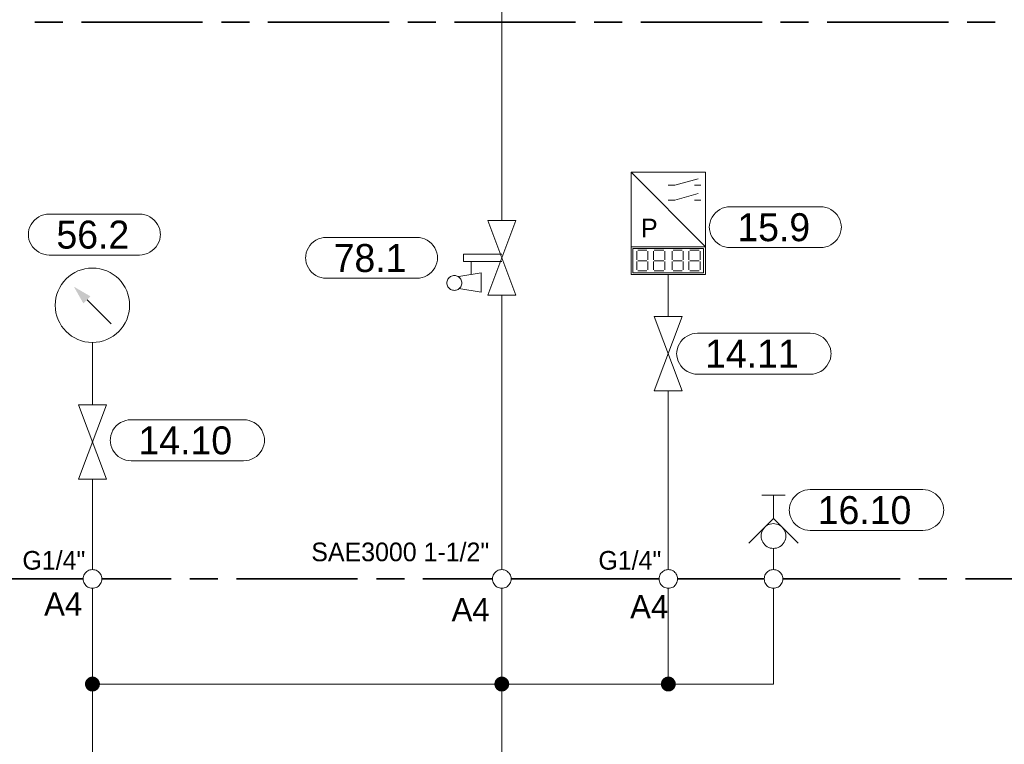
# Model space of a CAD drawing. Header units: millimetres. Extents: x 0 to 203, y 0 to 47.
# Tile 73 of 196: x 15.45 to 19.61, y 33.96 to 37.01. Entities that reach past the tile are written whole.
import ezdxf

# ---------------------------------------------------------------- set-up
doc = ezdxf.new("R2010")
doc.units = ezdxf.units.MM
for name, color, linetype in [('PDF_Geomertry', 7, 'Continuous'), ('PDF_Solid Fills', 7, 'Continuous'), ('PDF_Text', 7, 'Continuous')]:
    doc.layers.add(name, color=color, linetype=linetype)
doc.styles.add('PDF Arial', font='txt')

msp = doc.modelspace()

# ---------------------------------------------------------------- hatches: boundary and pattern name
at = {"layer": 'PDF_Solid Fills', "transparency": 33554559}
for points in [[(15.7557, 34.2096), (15.7265, 34.2215), (15.7285, 34.2257)], [(15.7557, 34.2096), (15.7285, 34.2257), (15.7307, 34.2285)], [(15.7557, 34.2096), (15.7307, 34.2285), (15.7335, 34.2318)], [(15.7557, 34.2096), (15.7335, 34.2318), (15.7363, 34.2346)], [(15.7557, 34.2096), (15.7363, 34.2346), (15.7396, 34.2368)], [(15.7557, 34.2096), (15.7396, 34.2368), (15.7437, 34.2388)], [(15.7557, 34.2096), (15.7437, 34.2388), (15.7474, 34.2401)], [(15.7557, 34.2096), (15.7474, 34.2401), (15.7515, 34.241)], [(15.7557, 34.2096), (15.7515, 34.241), (15.7557, 34.241)], [(15.7557, 34.2096), (15.7599, 34.241), (15.764, 34.2401)], [(15.7557, 34.2096), (15.7557, 34.241), (15.7599, 34.241)], [(15.7557, 34.2096), (15.764, 34.2401), (15.7674, 34.2388)], [(15.7557, 34.2096), (15.7674, 34.2388), (15.7715, 34.2368)], [(15.7557, 34.2096), (15.7715, 34.2368), (15.7743, 34.2346)], [(15.7557, 34.2096), (15.7743, 34.2346), (15.7779, 34.2318)], [(15.7557, 34.2096), (15.7779, 34.2318), (15.7807, 34.2285)], [(15.7557, 34.2096), (15.7807, 34.2285), (15.7826, 34.2257)], [(15.7557, 34.2096), (15.7826, 34.2257), (15.7849, 34.2215)], [(17.484, 34.2096), (17.4557, 34.2215), (17.4571, 34.2257)], [(17.484, 34.2096), (17.4571, 34.2257), (17.4599, 34.2285)], [(17.484, 34.2096), (17.4599, 34.2285), (17.4618, 34.2318)], [(17.484, 34.2096), (17.4618, 34.2318), (17.4654, 34.2346)], [(17.484, 34.2096), (17.4654, 34.2346), (17.4688, 34.2368)], [(17.484, 34.2096), (17.4688, 34.2368), (17.4724, 34.2388)], [(17.484, 34.2096), (17.4724, 34.2388), (17.4765, 34.2401)], [(17.484, 34.2096), (17.4765, 34.2401), (17.4807, 34.241)], [(17.484, 34.2096), (17.4807, 34.241), (17.484, 34.241)], [(17.484, 34.2096), (17.4882, 34.241), (17.4924, 34.2401)], [(17.484, 34.2096), (17.484, 34.241), (17.4882, 34.241)], [(17.484, 34.2096), (17.4924, 34.2401), (17.4965, 34.2388)], [(17.484, 34.2096), (17.4965, 34.2388), (17.5001, 34.2368)], [(17.484, 34.2096), (17.5001, 34.2368), (17.5035, 34.2346)], [(17.484, 34.2096), (17.5035, 34.2346), (17.5063, 34.2318)], [(17.484, 34.2096), (17.5063, 34.2318), (17.509, 34.2285)], [(17.484, 34.2096), (17.509, 34.2285), (17.5118, 34.2257)], [(17.484, 34.2096), (17.5118, 34.2257), (17.5132, 34.2215)], [(18.1876, 34.2096), (18.1585, 34.2215), (18.1604, 34.2257)], [(18.1876, 34.2096), (18.1604, 34.2257), (18.1626, 34.2285)], [(18.1876, 34.2096), (18.1626, 34.2285), (18.1654, 34.2318)], [(18.1876, 34.2096), (18.1654, 34.2318), (18.1687, 34.2346)], [(18.1876, 34.2096), (18.1687, 34.2346), (18.1724, 34.2368)], [(18.1876, 34.2096), (18.1724, 34.2368), (18.1757, 34.2388)], [(18.1876, 34.2096), (18.1757, 34.2388), (18.1799, 34.2401)], [(18.1876, 34.2096), (18.1799, 34.2401), (18.1835, 34.241)], [(18.1876, 34.2096), (18.1835, 34.241), (18.1876, 34.241)], [(18.1876, 34.2096), (18.1918, 34.241), (18.196, 34.2401)], [(18.1876, 34.2096), (18.1876, 34.241), (18.1918, 34.241)], [(18.1876, 34.2096), (18.196, 34.2401), (18.2001, 34.2388)], [(18.1876, 34.2096), (18.2001, 34.2388), (18.2035, 34.2368)], [(18.1876, 34.2096), (18.2035, 34.2368), (18.2071, 34.2346)], [(18.1876, 34.2096), (18.2071, 34.2346), (18.2099, 34.2318)], [(18.1876, 34.2096), (18.2099, 34.2318), (18.2126, 34.2285)], [(18.1876, 34.2096), (18.2126, 34.2285), (18.2146, 34.2257)], [(18.1876, 34.2096), (18.2146, 34.2257), (18.2168, 34.2215)], [(15.7557, 34.2096), (15.7243, 34.2138), (15.7251, 34.2179)], [(15.7557, 34.2096), (15.7243, 34.2096), (15.7243, 34.2138)], [(15.7557, 34.2096), (15.7243, 34.2054), (15.7243, 34.2096)], [(15.7557, 34.2096), (15.7251, 34.2013), (15.7243, 34.2054)], [(15.7557, 34.2096), (15.7251, 34.2179), (15.7265, 34.2215)], [(15.7557, 34.2096), (15.7265, 34.1979), (15.7251, 34.2013)], [(15.7557, 34.2096), (15.7285, 34.1938), (15.7265, 34.1979)], [(15.7557, 34.2096), (15.7307, 34.1901), (15.7285, 34.1938)], [(15.7557, 34.2096), (15.7335, 34.1874), (15.7307, 34.1901)], [(15.7557, 34.2096), (15.7363, 34.1846), (15.7335, 34.1874)], [(15.7557, 34.2096), (15.7396, 34.1826), (15.7363, 34.1846)], [(15.7557, 34.2096), (15.7437, 34.1804), (15.7396, 34.1826)], [(15.7557, 34.2096), (15.7474, 34.179), (15.7437, 34.1804)], [(15.7557, 34.2096), (15.7515, 34.1785), (15.7474, 34.179)], [(15.7557, 34.2096), (15.7557, 34.1785), (15.7515, 34.1785)], [(15.7557, 34.2096), (15.7849, 34.2215), (15.7863, 34.2179)], [(15.7557, 34.2096), (15.7863, 34.2179), (15.7868, 34.2138)], [(15.7557, 34.2096), (15.7868, 34.2138), (15.7868, 34.2096)], [(15.7557, 34.2096), (15.7599, 34.1785), (15.7557, 34.1785)], [(15.7557, 34.2096), (15.764, 34.179), (15.7599, 34.1785)], [(15.7557, 34.2096), (15.7674, 34.1804), (15.764, 34.179)], [(15.7557, 34.2096), (15.7715, 34.1826), (15.7674, 34.1804)], [(15.7557, 34.2096), (15.7743, 34.1846), (15.7715, 34.1826)], [(15.7557, 34.2096), (15.7779, 34.1874), (15.7743, 34.1846)], [(15.7557, 34.2096), (15.7807, 34.1901), (15.7779, 34.1874)], [(15.7557, 34.2096), (15.7826, 34.1938), (15.7807, 34.1901)], [(15.7557, 34.2096), (15.7849, 34.1979), (15.7826, 34.1938)], [(15.7557, 34.2096), (15.7863, 34.2013), (15.7849, 34.1979)], [(15.7557, 34.2096), (15.7868, 34.2054), (15.7863, 34.2013)], [(15.7557, 34.2096), (15.7868, 34.2096), (15.7868, 34.2054)], [(17.484, 34.2096), (17.4529, 34.2096), (17.4535, 34.2138)], [(17.484, 34.2096), (17.4535, 34.2054), (17.4529, 34.2096)], [(17.484, 34.2096), (17.4535, 34.2138), (17.4543, 34.2179)], [(17.484, 34.2096), (17.4543, 34.2013), (17.4535, 34.2054)], [(17.484, 34.2096), (17.4543, 34.2179), (17.4557, 34.2215)], [(17.484, 34.2096), (17.4557, 34.1979), (17.4543, 34.2013)], [(17.484, 34.2096), (17.4571, 34.1938), (17.4557, 34.1979)], [(17.484, 34.2096), (17.4599, 34.1901), (17.4571, 34.1938)], [(17.484, 34.2096), (17.4618, 34.1874), (17.4599, 34.1901)], [(17.484, 34.2096), (17.4654, 34.1846), (17.4618, 34.1874)], [(17.484, 34.2096), (17.4688, 34.1826), (17.4654, 34.1846)], [(17.484, 34.2096), (17.4724, 34.1804), (17.4688, 34.1826)], [(17.484, 34.2096), (17.4765, 34.179), (17.4724, 34.1804)], [(17.484, 34.2096), (17.4807, 34.1785), (17.4765, 34.179)], [(17.484, 34.2096), (17.484, 34.1785), (17.4807, 34.1785)], [(17.484, 34.2096), (17.5132, 34.2215), (17.5146, 34.2179)], [(17.484, 34.2096), (17.5146, 34.2179), (17.5154, 34.2138)], [(17.484, 34.2096), (17.5154, 34.2138), (17.516, 34.2096)], [(17.484, 34.2096), (17.4882, 34.1785), (17.484, 34.1785)], [(17.484, 34.2096), (17.4924, 34.179), (17.4882, 34.1785)], [(17.484, 34.2096), (17.4965, 34.1804), (17.4924, 34.179)], [(17.484, 34.2096), (17.5001, 34.1826), (17.4965, 34.1804)], [(17.484, 34.2096), (17.5035, 34.1846), (17.5001, 34.1826)], [(17.484, 34.2096), (17.5063, 34.1874), (17.5035, 34.1846)], [(17.484, 34.2096), (17.509, 34.1901), (17.5063, 34.1874)], [(17.484, 34.2096), (17.5118, 34.1938), (17.509, 34.1901)], [(17.484, 34.2096), (17.5132, 34.1979), (17.5118, 34.1938)], [(17.484, 34.2096), (17.5146, 34.2013), (17.5132, 34.1979)], [(17.484, 34.2096), (17.5154, 34.2054), (17.5146, 34.2013)], [(17.484, 34.2096), (17.516, 34.2096), (17.5154, 34.2054)], [(18.1876, 34.2096), (18.1562, 34.2138), (18.1576, 34.2179)], [(18.1876, 34.2096), (18.1562, 34.2096), (18.1562, 34.2138)], [(18.1876, 34.2096), (18.1562, 34.2054), (18.1562, 34.2096)], [(18.1876, 34.2096), (18.1576, 34.2013), (18.1562, 34.2054)], [(18.1876, 34.2096), (18.1576, 34.2179), (18.1585, 34.2215)], [(18.1876, 34.2096), (18.1585, 34.1979), (18.1576, 34.2013)], [(18.1876, 34.2096), (18.1604, 34.1938), (18.1585, 34.1979)], [(18.1876, 34.2096), (18.1626, 34.1901), (18.1604, 34.1938)], [(18.1876, 34.2096), (18.1654, 34.1874), (18.1626, 34.1901)], [(18.1876, 34.2096), (18.1687, 34.1846), (18.1654, 34.1874)], [(18.1876, 34.2096), (18.1724, 34.1826), (18.1687, 34.1846)], [(18.1876, 34.2096), (18.1757, 34.1804), (18.1724, 34.1826)], [(18.1876, 34.2096), (18.1799, 34.179), (18.1757, 34.1804)], [(18.1876, 34.2096), (18.1835, 34.1785), (18.1799, 34.179)], [(18.1876, 34.2096), (18.1876, 34.1785), (18.1835, 34.1785)], [(18.1876, 34.2096), (18.2168, 34.2215), (18.2182, 34.2179)], [(18.1876, 34.2096), (18.2182, 34.2179), (18.2188, 34.2138)], [(18.1876, 34.2096), (18.2188, 34.2138), (18.2196, 34.2096)], [(18.1876, 34.2096), (18.1918, 34.1785), (18.1876, 34.1785)], [(18.1876, 34.2096), (18.196, 34.179), (18.1918, 34.1785)], [(18.1876, 34.2096), (18.2001, 34.1804), (18.196, 34.179)], [(18.1876, 34.2096), (18.2035, 34.1826), (18.2001, 34.1804)], [(18.1876, 34.2096), (18.2071, 34.1846), (18.2035, 34.1826)], [(18.1876, 34.2096), (18.2099, 34.1874), (18.2071, 34.1846)], [(18.1876, 34.2096), (18.2126, 34.1901), (18.2099, 34.1874)], [(18.1876, 34.2096), (18.2146, 34.1938), (18.2126, 34.1901)], [(18.1876, 34.2096), (18.2168, 34.1979), (18.2146, 34.1938)], [(18.1876, 34.2096), (18.2182, 34.2013), (18.2168, 34.1979)], [(18.1876, 34.2096), (18.2188, 34.2054), (18.2182, 34.2013)], [(18.1876, 34.2096), (18.2196, 34.2096), (18.2188, 34.2054)]]:
    msp.add_hatch(color=256, dxfattribs=at).paths.add_polyline_path(points)

# ---------------------------------------------------------------- linework, layer by layer
at = {"layer": 'PDF_Geomertry', "lineweight": 15}
for points in [[(17.484, 36.1665), (17.484, 37.5415)], [(18.0307, 36.0563), (18.0307, 35.9382), (18.3451, 35.9382), (18.3451, 36.0563), (18.0307, 36.3707)], [(18.1876, 36.316), (18.2154, 36.316), (18.3132, 36.3429)], [(18.2979, 36.316), (18.3251, 36.316)], [(18.1876, 36.2526), (18.2154, 36.2526), (18.3132, 36.2804)], [(18.2979, 36.2526), (18.3251, 36.2526)], [(17.484, 35.9937), (17.3229, 35.9937), (17.3229, 36.0249), (17.484, 36.0249)], [(18.0543, 36.0013), (18.0543, 36.0368)], [(18.0585, 36.041), (18.0974, 36.041)], [(18.1015, 36.0368), (18.1015, 36.0013)], [(18.1251, 36.0013), (18.1251, 36.0368)], [(18.1285, 36.041), (18.1682, 36.041)], [(18.1724, 36.0368), (18.1724, 36.0013)], [(18.2035, 36.0013), (18.2035, 36.0368)], [(18.2076, 36.041), (18.2465, 36.041)], [(18.2507, 36.0368), (18.2507, 36.0013)], [(18.2743, 36.0013), (18.2743, 36.0368)], [(18.2779, 36.041), (18.3174, 36.041)], [(18.3215, 36.0368), (18.3215, 36.0013)], [(17.3549, 35.9382), (17.3549, 35.9937)], [(18.0543, 35.9582), (18.0543, 35.9937)], [(18.0585, 35.9971), (18.0974, 35.9971)], [(18.1015, 35.9937), (18.1015, 35.9582)], [(18.1251, 35.9582), (18.1251, 35.9937)], [(18.1285, 35.9971), (18.1682, 35.9971)], [(18.1724, 35.9937), (18.1724, 35.9582)], [(18.2035, 35.9582), (18.2035, 35.9937)], [(18.2076, 35.9971), (18.2465, 35.9971)], [(18.2507, 35.9937), (18.2507, 35.9582)], [(18.2743, 35.9582), (18.2743, 35.9937)], [(18.2779, 35.9971), (18.3174, 35.9971)], [(18.3215, 35.9937), (18.3215, 35.9582)], [(17.3035, 35.8799), (17.3979, 35.8638), (17.3979, 35.9465), (17.3035, 35.9304)], [(18.0974, 35.954), (18.0585, 35.954)], [(18.1682, 35.954), (18.1285, 35.954)], [(18.1876, 35.9382), (18.1876, 35.7618)], [(18.2465, 35.954), (18.2076, 35.954)], [(18.3174, 35.954), (18.2779, 35.954)], [(17.484, 34.6929), (17.484, 35.8521)], [(15.834, 35.7304), (15.7326, 35.8318)], [(15.7557, 35.6513), (15.7557, 35.3882)], [(18.1876, 35.4471), (18.1876, 34.6929)], [(15.7557, 35.0743), (15.7557, 34.6929)], [(18.5826, 35.0068), (18.6807, 35.0068)], [(18.6321, 34.909), (18.6321, 35.0068)], [(18.7363, 34.804), (18.6321, 34.909), (18.5271, 34.804)], [(18.6321, 34.7826), (18.6321, 34.7521), (18.6321, 34.6929)], [(15.7557, 34.6146), (15.7557, 34.2096)], [(18.1876, 34.6146), (18.1876, 34.2096), (17.484, 34.2096), (17.484, 34.6146)], [(18.6321, 34.6146), (18.6321, 34.2096), (18.1876, 34.2096)], [(17.484, 33.8443), (17.484, 34.2096), (15.7557, 34.2096), (15.7557, 33.9035), (15.7557, 33.5888), (15.7557, 33.259)]]:
    msp.add_lwpolyline(points, dxfattribs=at)
at = {"layer": 'PDF_Geomertry', "lineweight": 35}
for points in [[(15.5126, 37.0035), (15.6307, 37.0035)], [(15.709, 37.0035), (16.221, 37.0035)], [(16.3001, 37.0035), (16.4182, 37.0035)], [(16.4965, 37.0035), (17.0085, 37.0035)], [(17.0876, 37.0035), (17.2057, 37.0035)], [(17.284, 37.0035), (17.796, 37.0035)], [(17.8743, 37.0035), (17.9924, 37.0035)], [(18.0715, 37.0035), (18.5835, 37.0035)], [(18.6618, 37.0035), (18.7799, 37.0035)], [(18.859, 37.0035), (19.371, 37.0035)], [(19.4493, 37.0035), (19.5674, 37.0035)], [(15.3335, 34.6535), (15.716, 34.6535)], [(15.7951, 34.6535), (16.0882, 34.6535)], [(16.1674, 34.6535), (16.2854, 34.6535)], [(16.364, 34.6535), (16.8757, 34.6535)], [(16.9549, 34.6535), (17.0729, 34.6535)], [(17.1515, 34.6535), (17.4451, 34.6535)], [(17.5238, 34.6535), (18.1488, 34.6535)], [(18.2271, 34.6535), (18.5924, 34.6535)], [(18.671, 34.6535), (19.1668, 34.6535)], [(19.246, 34.6535), (19.364, 34.6535)], [(19.4424, 34.6535), (19.9543, 34.6535)]]:
    msp.add_lwpolyline(points, dxfattribs=at)
at = {"layer": 'PDF_Geomertry', "lineweight": 15}
for points in [[(18.0307, 36.0563), (18.3451, 36.0563), (18.3451, 36.3707), (18.0307, 36.3707), (18.0307, 36.0563)], [(18.8299, 36.2249), (18.8418, 36.2243), (18.8529, 36.2221), (18.864, 36.2187), (18.8743, 36.2132), (18.884, 36.2068), (18.8924, 36.1993), (18.9001, 36.191), (18.9071, 36.1813), (18.9118, 36.1707), (18.9154, 36.1596), (18.9182, 36.1485), (18.9187, 36.1368), (18.9187, 36.141), (18.9182, 36.129), (18.9154, 36.1179), (18.9118, 36.1068), (18.9071, 36.0965), (18.9001, 36.0868), (18.8924, 36.0785), (18.884, 36.0707), (18.8743, 36.0646), (18.864, 36.059), (18.8529, 36.0554), (18.8418, 36.0535), (18.8299, 36.0526), (18.4493, 36.0526), (18.4376, 36.0535), (18.4265, 36.0554), (18.4154, 36.059), (18.4049, 36.0646), (18.3951, 36.0707), (18.3863, 36.0785), (18.3793, 36.0868), (18.3724, 36.0965), (18.3674, 36.1068), (18.364, 36.1179), (18.3613, 36.129), (18.3604, 36.141), (18.3604, 36.1368), (18.3613, 36.1485), (18.364, 36.1596), (18.3674, 36.1707), (18.3724, 36.1813), (18.3793, 36.191), (18.3863, 36.1993), (18.3951, 36.2068), (18.4049, 36.2132), (18.4154, 36.2187), (18.4265, 36.2221), (18.4376, 36.2243), (18.4493, 36.2249), (18.8299, 36.2249)], [(15.9543, 36.1938), (15.9654, 36.1929), (15.9771, 36.191), (15.9876, 36.1874), (15.9979, 36.1818), (16.0076, 36.1757), (16.0168, 36.1679), (16.0243, 36.159), (16.0307, 36.1499), (16.0354, 36.1396), (16.0396, 36.1285), (16.0418, 36.1174), (16.0424, 36.1054), (16.0424, 36.1096), (16.0418, 36.0979), (16.0396, 36.0868), (16.0354, 36.0757), (16.0307, 36.0651), (16.0243, 36.0554), (16.0168, 36.0471), (16.0076, 36.0396), (15.9979, 36.0326), (15.9876, 36.0276), (15.9771, 36.0243), (15.9654, 36.0215), (15.9543, 36.0207), (15.5729, 36.0207), (15.5613, 36.0215), (15.5501, 36.0243), (15.539, 36.0276), (15.5285, 36.0326), (15.5188, 36.0396), (15.5104, 36.0471), (15.5029, 36.0554), (15.4965, 36.0651), (15.491, 36.0757), (15.4876, 36.0868), (15.4854, 36.0979), (15.4849, 36.1096), (15.4849, 36.1054), (15.4854, 36.1174), (15.4876, 36.1285), (15.491, 36.1396), (15.4965, 36.1499), (15.5029, 36.159), (15.5104, 36.1679), (15.5188, 36.1757), (15.5285, 36.1818), (15.539, 36.1874), (15.5501, 36.191), (15.5613, 36.1929), (15.5729, 36.1938), (15.9543, 36.1938)], [(17.4257, 35.8521), (17.5432, 36.1665), (17.4257, 36.1665), (17.5432, 35.8521), (17.4257, 35.8521)], [(17.1251, 36.0957), (17.1363, 36.0951), (17.1479, 36.0924), (17.1585, 36.0888), (17.1687, 36.084), (17.1785, 36.0771), (17.1876, 36.0693), (17.1951, 36.061), (17.2015, 36.0513), (17.2063, 36.041), (17.2104, 36.0299), (17.2126, 36.0187), (17.2132, 36.0068), (17.2132, 36.011), (17.2126, 35.9993), (17.2104, 35.9882), (17.2063, 35.9771), (17.2015, 35.9665), (17.1951, 35.9576), (17.1876, 35.9485), (17.1785, 35.941), (17.1687, 35.9346), (17.1585, 35.929), (17.1479, 35.9257), (17.1363, 35.9235), (17.1251, 35.9229), (16.7437, 35.9229), (16.7321, 35.9235), (16.721, 35.9257), (16.7099, 35.929), (16.6993, 35.9346), (16.6896, 35.941), (16.6812, 35.9485), (16.6738, 35.9576), (16.6674, 35.9665), (16.6618, 35.9771), (16.6585, 35.9882), (16.6562, 35.9993), (16.6557, 36.011), (16.6557, 36.0068), (16.6562, 36.0187), (16.6585, 36.0299), (16.6618, 36.041), (16.6674, 36.0513), (16.6738, 36.061), (16.6812, 36.0693), (16.6896, 36.0771), (16.6993, 36.084), (16.7099, 36.0888), (16.721, 36.0924), (16.7321, 36.0951), (16.7437, 36.0957), (17.1251, 36.0957)], [(18.0382, 36.0485), (18.3368, 36.0485), (18.3368, 35.9465), (18.0382, 35.9465), (18.0382, 36.0485)], [(17.3154, 35.9035), (17.3154, 35.9068), (17.3146, 35.911), (17.3132, 35.9151), (17.3113, 35.9188), (17.309, 35.9221), (17.3062, 35.9257), (17.3029, 35.9276), (17.3001, 35.9304), (17.296, 35.9318), (17.2924, 35.9332), (17.2882, 35.934), (17.284, 35.9346), (17.2799, 35.934), (17.2757, 35.9332), (17.2724, 35.9318), (17.2682, 35.9304), (17.2646, 35.9276), (17.2618, 35.9257), (17.259, 35.9221), (17.2571, 35.9188), (17.2549, 35.9151), (17.2535, 35.911), (17.2529, 35.9068), (17.2529, 35.9035), (17.2529, 35.8993), (17.2535, 35.8951), (17.2549, 35.891), (17.2571, 35.8874), (17.259, 35.884), (17.2618, 35.8813), (17.2646, 35.8785), (17.2682, 35.8757), (17.2724, 35.8743), (17.2757, 35.8729), (17.2799, 35.8721), (17.284, 35.8715), (17.2882, 35.8721), (17.2924, 35.8729), (17.296, 35.8743), (17.3001, 35.8757), (17.3029, 35.8785), (17.3062, 35.8813), (17.309, 35.884), (17.3113, 35.8874), (17.3132, 35.891), (17.3146, 35.8951), (17.3154, 35.8993), (17.3154, 35.9035)], [(18.1285, 35.4471), (18.2465, 35.7618), (18.1285, 35.7618), (18.2465, 35.4471), (18.1285, 35.4471)], [(18.7868, 35.691), (18.7988, 35.6901), (18.8099, 35.6882), (18.821, 35.684), (18.8313, 35.679), (18.841, 35.6729), (18.8493, 35.6651), (18.8571, 35.6563), (18.8632, 35.6465), (18.8687, 35.636), (18.8724, 35.6257), (18.8743, 35.6138), (18.8751, 35.6026), (18.8751, 35.6063), (18.8743, 35.5951), (18.8724, 35.5832), (18.8687, 35.5729), (18.8632, 35.5624), (18.8571, 35.5526), (18.8493, 35.5438), (18.841, 35.536), (18.8313, 35.5299), (18.821, 35.5249), (18.8099, 35.5207), (18.7988, 35.5187), (18.7868, 35.5179), (18.3113, 35.5179), (18.3001, 35.5187), (18.289, 35.5207), (18.2779, 35.5249), (18.2674, 35.5299), (18.2576, 35.536), (18.2488, 35.5438), (18.241, 35.5526), (18.2349, 35.5624), (18.2299, 35.5729), (18.2265, 35.5832), (18.2238, 35.5951), (18.2229, 35.6063), (18.2229, 35.6026), (18.2238, 35.6138), (18.2265, 35.6257), (18.2299, 35.636), (18.2349, 35.6465), (18.241, 35.6563), (18.2488, 35.6651), (18.2576, 35.6729), (18.2674, 35.679), (18.2779, 35.684), (18.289, 35.6882), (18.3001, 35.6901), (18.3113, 35.691), (18.7868, 35.691)], [(15.6965, 35.0743), (15.8146, 35.3882), (15.6965, 35.3882), (15.8146, 35.0743), (15.6965, 35.0743)], [(16.3938, 35.3257), (16.4057, 35.3249), (16.4168, 35.3221), (16.4279, 35.3188), (16.4382, 35.3137), (16.4479, 35.3068), (16.4563, 35.2993), (16.464, 35.291), (16.471, 35.2813), (16.4757, 35.2707), (16.4793, 35.2596), (16.4821, 35.2485), (16.4826, 35.2368), (16.4826, 35.241), (16.4821, 35.2299), (16.4793, 35.2179), (16.4757, 35.2068), (16.471, 35.1965), (16.464, 35.1874), (16.4563, 35.1785), (16.4479, 35.1707), (16.4382, 35.1646), (16.4279, 35.1596), (16.4168, 35.1554), (16.4057, 35.1535), (16.3938, 35.1526), (15.9187, 35.1526), (15.9071, 35.1535), (15.896, 35.1554), (15.8849, 35.1596), (15.8743, 35.1646), (15.8646, 35.1707), (15.8562, 35.1785), (15.8488, 35.1874), (15.8418, 35.1965), (15.8368, 35.2068), (15.8335, 35.2179), (15.8313, 35.2299), (15.8299, 35.241), (15.8299, 35.2368), (15.8313, 35.2485), (15.8335, 35.2596), (15.8368, 35.2707), (15.8418, 35.2813), (15.8488, 35.291), (15.8562, 35.2993), (15.8646, 35.3068), (15.8743, 35.3137), (15.8849, 35.3188), (15.896, 35.3221), (15.9071, 35.3249), (15.9187, 35.3257), (16.3938, 35.3257)], [(19.2626, 35.0304), (19.2738, 35.0299), (19.2854, 35.0276), (19.296, 35.0243), (19.3062, 35.0187), (19.316, 35.0124), (19.3251, 35.0049), (19.3326, 34.9965), (19.339, 34.9868), (19.3438, 34.9763), (19.3479, 34.9651), (19.3501, 34.954), (19.3507, 34.9424), (19.3507, 34.9465), (19.3501, 34.9346), (19.3479, 34.9235), (19.3438, 34.9124), (19.339, 34.9021), (19.3326, 34.8924), (19.3251, 34.884), (19.316, 34.8763), (19.3062, 34.8701), (19.296, 34.8646), (19.2854, 34.861), (19.2738, 34.859), (19.2626, 34.8576), (18.7868, 34.8576), (18.7751, 34.859), (18.764, 34.861), (18.7529, 34.8646), (18.7424, 34.8701), (18.7335, 34.8763), (18.7243, 34.884), (18.7168, 34.8924), (18.7104, 34.9021), (18.7049, 34.9124), (18.7015, 34.9235), (18.6993, 34.9346), (18.6987, 34.9465), (18.6987, 34.9424), (18.6993, 34.954), (18.7015, 34.9651), (18.7049, 34.9763), (18.7104, 34.9868), (18.7168, 34.9965), (18.7243, 35.0049), (18.7335, 35.0124), (18.7424, 35.0187), (18.7529, 35.0243), (18.764, 35.0276), (18.7751, 35.0299), (18.7868, 35.0304), (19.2626, 35.0304)], [(18.684, 34.8346), (18.6835, 34.8415), (18.6821, 34.8485), (18.6799, 34.8549), (18.6771, 34.861), (18.6729, 34.8665), (18.6687, 34.8721), (18.664, 34.8763), (18.6576, 34.8804), (18.6515, 34.8832), (18.6451, 34.8854), (18.6382, 34.8868), (18.6321, 34.8874), (18.6251, 34.8868), (18.6182, 34.8854), (18.6118, 34.8832), (18.6057, 34.8804), (18.6001, 34.8763), (18.5946, 34.8721), (18.5904, 34.8665), (18.5863, 34.861), (18.5835, 34.8549), (18.5813, 34.8485), (18.5799, 34.8415), (18.5793, 34.8346), (18.5799, 34.8276), (18.5813, 34.8215), (18.5835, 34.8146), (18.5863, 34.809), (18.5904, 34.8026), (18.5946, 34.7979), (18.6001, 34.7929), (18.6057, 34.7896), (18.6118, 34.7868), (18.6182, 34.784), (18.6251, 34.7832), (18.6321, 34.7826), (18.6382, 34.7832), (18.6451, 34.784), (18.6515, 34.7868), (18.6576, 34.7896), (18.664, 34.7929), (18.6687, 34.7979), (18.6729, 34.8026), (18.6771, 34.809), (18.6799, 34.8146), (18.6821, 34.8215), (18.6835, 34.8276), (18.684, 34.8346)], [(15.7951, 34.6535), (15.7946, 34.659), (15.7937, 34.6638), (15.7918, 34.6688), (15.7896, 34.6735), (15.7868, 34.6776), (15.7835, 34.6813), (15.7793, 34.6846), (15.7751, 34.6874), (15.771, 34.6901), (15.766, 34.6915), (15.7604, 34.6924), (15.7557, 34.6929), (15.7507, 34.6924), (15.7451, 34.6915), (15.7404, 34.6901), (15.7363, 34.6874), (15.7312, 34.6846), (15.7279, 34.6813), (15.7243, 34.6776), (15.7215, 34.6735), (15.7196, 34.6688), (15.7174, 34.6638), (15.7168, 34.659), (15.716, 34.6535), (15.7168, 34.6485), (15.7174, 34.6437), (15.7196, 34.6388), (15.7215, 34.634), (15.7243, 34.6299), (15.7279, 34.6257), (15.7312, 34.6221), (15.7363, 34.6193), (15.7404, 34.6174), (15.7451, 34.616), (15.7507, 34.6146), (15.7557, 34.6146), (15.7604, 34.6146), (15.766, 34.616), (15.771, 34.6174), (15.7751, 34.6193), (15.7793, 34.6221), (15.7835, 34.6257), (15.7868, 34.6299), (15.7896, 34.634), (15.7918, 34.6388), (15.7937, 34.6437), (15.7946, 34.6485), (15.7951, 34.6535)], [(17.5238, 34.6535), (17.5238, 34.659), (17.5224, 34.6638), (17.521, 34.6688), (17.5182, 34.6735), (17.5154, 34.6776), (17.5118, 34.6813), (17.5085, 34.6846), (17.5043, 34.6874), (17.4993, 34.6901), (17.4946, 34.6915), (17.4896, 34.6924), (17.484, 34.6929), (17.4793, 34.6924), (17.4743, 34.6915), (17.4696, 34.6901), (17.4646, 34.6874), (17.4604, 34.6846), (17.4563, 34.6813), (17.4535, 34.6776), (17.4501, 34.6735), (17.4479, 34.6688), (17.4465, 34.6638), (17.4451, 34.659), (17.4451, 34.6535), (17.4451, 34.6485), (17.4465, 34.6437), (17.4479, 34.6388), (17.4501, 34.634), (17.4535, 34.6299), (17.4563, 34.6257), (17.4604, 34.6221), (17.4646, 34.6193), (17.4696, 34.6174), (17.4743, 34.616), (17.4793, 34.6146), (17.484, 34.6146), (17.4896, 34.6146), (17.4946, 34.616), (17.4993, 34.6174), (17.5043, 34.6193), (17.5085, 34.6221), (17.5118, 34.6257), (17.5154, 34.6299), (17.5182, 34.634), (17.521, 34.6388), (17.5224, 34.6437), (17.5238, 34.6485), (17.5238, 34.6535)], [(18.2271, 34.6535), (18.2265, 34.659), (18.2257, 34.6638), (18.2243, 34.6688), (18.2215, 34.6735), (18.2188, 34.6776), (18.2154, 34.6813), (18.2118, 34.6846), (18.2076, 34.6874), (18.2029, 34.6901), (18.1979, 34.6915), (18.1932, 34.6924), (18.1876, 34.6929), (18.1826, 34.6924), (18.1779, 34.6915), (18.1729, 34.6901), (18.1682, 34.6874), (18.164, 34.6846), (18.1599, 34.6813), (18.1562, 34.6776), (18.1535, 34.6735), (18.1515, 34.6688), (18.1501, 34.6638), (18.1488, 34.659), (18.1488, 34.6535), (18.1488, 34.6485), (18.1501, 34.6437), (18.1515, 34.6388), (18.1535, 34.634), (18.1562, 34.6299), (18.1599, 34.6257), (18.164, 34.6221), (18.1682, 34.6193), (18.1729, 34.6174), (18.1779, 34.616), (18.1826, 34.6146), (18.1876, 34.6146), (18.1932, 34.6146), (18.1979, 34.616), (18.2029, 34.6174), (18.2076, 34.6193), (18.2118, 34.6221), (18.2154, 34.6257), (18.2188, 34.6299), (18.2215, 34.634), (18.2243, 34.6388), (18.2257, 34.6437), (18.2265, 34.6485), (18.2271, 34.6535)], [(18.671, 34.6535), (18.671, 34.659), (18.6696, 34.6638), (18.6682, 34.6688), (18.666, 34.6735), (18.6626, 34.6776), (18.6599, 34.6813), (18.6557, 34.6846), (18.6515, 34.6874), (18.6465, 34.6901), (18.6418, 34.6915), (18.6368, 34.6924), (18.6321, 34.6929), (18.6265, 34.6924), (18.6215, 34.6915), (18.6168, 34.6901), (18.6118, 34.6874), (18.6076, 34.6846), (18.6043, 34.6813), (18.6007, 34.6776), (18.5979, 34.6735), (18.5951, 34.6688), (18.5938, 34.6638), (18.5932, 34.659), (18.5924, 34.6535), (18.5932, 34.6485), (18.5938, 34.6437), (18.5951, 34.6388), (18.5979, 34.634), (18.6007, 34.6299), (18.6043, 34.6257), (18.6076, 34.6221), (18.6118, 34.6193), (18.6168, 34.6174), (18.6215, 34.616), (18.6265, 34.6146), (18.6321, 34.6146), (18.6368, 34.6146), (18.6418, 34.616), (18.6465, 34.6174), (18.6515, 34.6193), (18.6557, 34.6221), (18.6599, 34.6257), (18.6626, 34.6299), (18.666, 34.634), (18.6682, 34.6388), (18.6696, 34.6437), (18.671, 34.6485), (18.671, 34.6535)]]:
    msp.add_lwpolyline(points, close=True, dxfattribs=at)
at = {"layer": 'PDF_Geomertry', "lineweight": 0}
for points in [[(15.7396, 34.2096), (15.7396, 34.2076), (15.7404, 34.2054), (15.741, 34.2035), (15.7418, 34.2021), (15.7432, 34.1999), (15.7446, 34.1985), (15.746, 34.1971), (15.7479, 34.1957), (15.7493, 34.1951), (15.7515, 34.1943), (15.7535, 34.1938), (15.7557, 34.1938), (15.7576, 34.1938), (15.7599, 34.1943), (15.7618, 34.1951), (15.7632, 34.1957), (15.7654, 34.1971), (15.7668, 34.1985), (15.7682, 34.1999), (15.7696, 34.2021), (15.7701, 34.2035), (15.771, 34.2054), (15.771, 34.2076), (15.7715, 34.2096), (15.771, 34.2118), (15.771, 34.2138), (15.7701, 34.216), (15.7696, 34.2174), (15.7682, 34.2193), (15.7668, 34.2207), (15.7654, 34.2221), (15.7632, 34.2229), (15.7618, 34.2243), (15.7599, 34.2249), (15.7576, 34.2249), (15.7557, 34.2257), (15.7535, 34.2249), (15.7515, 34.2249), (15.7493, 34.2243), (15.7479, 34.2229), (15.746, 34.2221), (15.7446, 34.2207), (15.7432, 34.2193), (15.7418, 34.2174), (15.741, 34.216), (15.7404, 34.2138), (15.7396, 34.2118), (15.7396, 34.2096)], [(17.4688, 34.2096), (17.4688, 34.2076), (17.4696, 34.2054), (17.4701, 34.2035), (17.471, 34.2021), (17.4724, 34.1999), (17.4729, 34.1985), (17.4751, 34.1971), (17.4765, 34.1957), (17.4785, 34.1951), (17.4807, 34.1943), (17.4826, 34.1938), (17.484, 34.1938), (17.4863, 34.1938), (17.4882, 34.1943), (17.4904, 34.1951), (17.4924, 34.1957), (17.4937, 34.1971), (17.4951, 34.1985), (17.4965, 34.1999), (17.4979, 34.2021), (17.4988, 34.2035), (17.4993, 34.2054), (17.5001, 34.2076), (17.5001, 34.2096), (17.5001, 34.2118), (17.4993, 34.2138), (17.4988, 34.216), (17.4979, 34.2174), (17.4965, 34.2193), (17.4951, 34.2207), (17.4937, 34.2221), (17.4924, 34.2229), (17.4904, 34.2243), (17.4882, 34.2249), (17.4863, 34.2249), (17.484, 34.2257), (17.4826, 34.2249), (17.4807, 34.2249), (17.4785, 34.2243), (17.4765, 34.2229), (17.4751, 34.2221), (17.4729, 34.2207), (17.4724, 34.2193), (17.471, 34.2174), (17.4701, 34.216), (17.4696, 34.2138), (17.4688, 34.2118), (17.4688, 34.2096)], [(18.1724, 34.2096), (18.1724, 34.2076), (18.1724, 34.2054), (18.1729, 34.2035), (18.1743, 34.2021), (18.1751, 34.1999), (18.1765, 34.1985), (18.1779, 34.1971), (18.1799, 34.1957), (18.1821, 34.1951), (18.1835, 34.1943), (18.1854, 34.1938), (18.1876, 34.1938), (18.1896, 34.1938), (18.1918, 34.1943), (18.1938, 34.1951), (18.196, 34.1957), (18.1974, 34.1971), (18.1987, 34.1985), (18.2001, 34.1999), (18.2015, 34.2021), (18.2021, 34.2035), (18.2029, 34.2054), (18.2035, 34.2076), (18.2035, 34.2096), (18.2035, 34.2118), (18.2029, 34.2138), (18.2021, 34.216), (18.2015, 34.2174), (18.2001, 34.2193), (18.1987, 34.2207), (18.1974, 34.2221), (18.196, 34.2229), (18.1938, 34.2243), (18.1918, 34.2249), (18.1896, 34.2249), (18.1876, 34.2257), (18.1854, 34.2249), (18.1835, 34.2249), (18.1821, 34.2243), (18.1799, 34.2229), (18.1779, 34.2221), (18.1765, 34.2207), (18.1751, 34.2193), (18.1743, 34.2174), (18.1729, 34.216), (18.1724, 34.2138), (18.1724, 34.2118), (18.1724, 34.2096)]]:
    msp.add_lwpolyline(points, close=True, dxfattribs=at)
at = {"layer": 'PDF_Geomertry', "lineweight": 15}
msp.add_circle((15.7555, 35.809), 0.1571, dxfattribs=at)
at = {"layer": 'PDF_Solid Fills', "transparency": 33554559}
msp.add_solid([(15.7174, 35.8165), (15.7474, 35.8465), (15.7174, 35.8165), (15.6771, 35.8874)], dxfattribs=at)

# ---------------------------------------------------------------- texts
at = {"layer": 'PDF_Text', "attachment_point": 7, "style": 'PDF Arial'}
for s, insert, char_height in [('15.9', (18.4793, 36.0778), 0.11811), ('56.2', (15.6035, 36.0465), 0.11811), ('P', (18.0724, 36.0957), 0.0787), ('78.1', (16.7743, 35.9478), 0.11811), ('14.11', (18.3432, 35.5457), 0.11811), ('14.10', (15.9501, 35.1778), 0.11811), ('16.10', (18.8188, 34.8834), 0.11811), ('SAE3000 1-1/2"', (16.6799, 34.7271), 0.07874), ('G1/4"', (15.4599, 34.6916), 0.07874), ('G1/4"', (17.8924, 34.6916), 0.07874), ('A4', (15.5515, 34.4985), 0.09843), ('A4', (17.2724, 34.4749), 0.09843), ('A4', (18.0265, 34.4868), 0.09843)]:
    msp.add_mtext(s, dxfattribs=dict(at, insert=insert, char_height=char_height))

doc.saveas('drawing.dxf')
